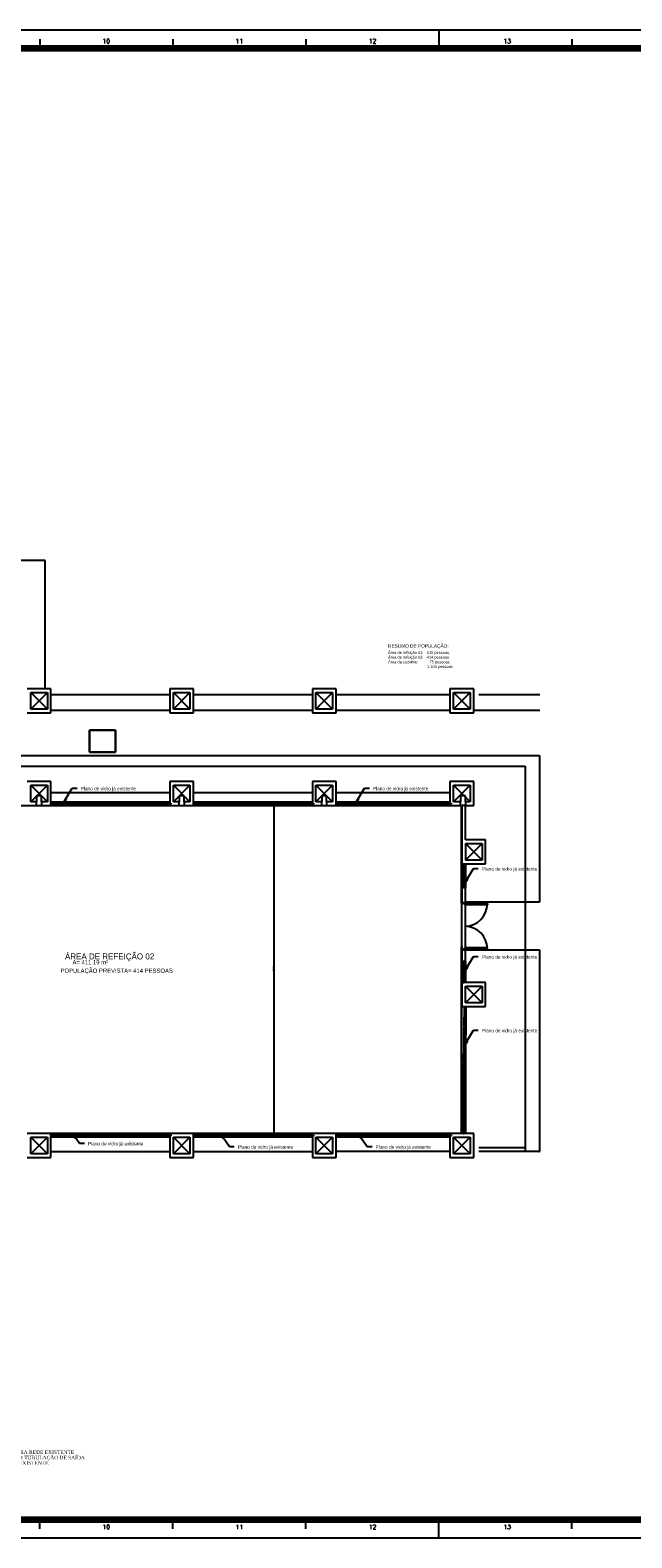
# Model space of a CAD drawing. Header units: millimetres. Extents: x 335 to 739275, y -1 to 84.
# Tile 70 of 71: x 402 to 435, y -1 to 84. Entities that reach past the tile are written whole.
import ezdxf

# ---------------------------------------------------------------- set-up
doc = ezdxf.new("R2010")
doc.units = ezdxf.units.MM
doc.header["$MEASUREMENT"] = 0
doc.layers.add('Margem', color=4, linetype='Continuous')
doc.layers.add('Textos', color=7, linetype='Continuous', lineweight=5)
doc.styles.add('CenturyGothic', font='GOTHIC.TTF')
doc.styles.add('ROMANS', font='ROMANS')
doc.styles.add('TimesNewRoman', font='times.ttf')

msp = doc.modelspace()

# ---------------------------------------------------------------- hatches: boundary and pattern name
at = {"linetype": 'Continuous'}
for points in [[(403.468, 40.46), (403.654, 40.698), (403.584, 40.737), (403.468, 40.46), (403.468, 40.46)], [(419.786, 40.46), (419.973, 40.698), (419.903, 40.737), (419.786, 40.46), (419.786, 40.46)], [(425.869, 35.982), (426.054, 36.221), (426.054, 36.221), (425.986, 36.261), (425.869, 35.982), (425.869, 35.982)], [(425.869, 31.074), (426.054, 31.312), (426.054, 31.312), (425.986, 31.352), (425.869, 31.074), (425.869, 31.074)], [(425.869, 26.96), (426.054, 27.199), (426.054, 27.199), (425.986, 27.239), (425.869, 26.96), (425.869, 26.96)], [(403.997, 22.035), (404.141, 21.769), (404.204, 21.816), (404.204, 21.816), (403.997, 22.035), (403.997, 22.035)], [(412.239, 22.033), (412.378, 21.765), (412.378, 21.765), (412.442, 21.81), (412.239, 22.033), (412.239, 22.033), (412.239, 22.033)], [(419.934, 22.033), (420.073, 21.765), (420.137, 21.81), (419.934, 22.033), (419.934, 22.033)]]:
    msp.add_hatch(color=8, dxfattribs=at).paths.add_polyline_path(points)

# ---------------------------------------------------------------- linework, layer by layer
at = {"color": 7}
for p, q in [((402.449, 54.007), (394.755, 54.007)), ((402.449, 46.843), (402.449, 54.007)), ((402.779, 46.843), (401.453, 46.843)), ((401.653, 46.644), (402.581, 46.644)), ((401.653, 45.714), (401.653, 46.644)), ((402.581, 46.644), (401.653, 45.714)), ((401.653, 46.644), (402.581, 45.714)), ((402.581, 46.644), (402.581, 45.714)), ((402.779, 45.515), (402.779, 46.843)), ((409.413, 46.51), (402.779, 46.51)), ((410.74, 46.843), (409.413, 46.843)), ((409.413, 46.843), (409.413, 45.515)), ((409.613, 46.644), (410.542, 46.644)), ((409.613, 45.714), (409.613, 46.644)), ((410.542, 46.644), (409.613, 45.714)), ((409.613, 46.644), (410.542, 45.714)), ((410.542, 46.644), (410.542, 45.714)), ((410.74, 45.515), (410.74, 46.843)), ((417.374, 46.51), (410.74, 46.51)), ((418.7, 46.843), (417.374, 46.843)), ((417.374, 46.843), (417.374, 45.515)), ((417.574, 46.644), (418.502, 46.644)), ((417.574, 45.714), (417.574, 46.644)), ((418.502, 46.644), (417.574, 45.714)), ((417.574, 46.644), (418.502, 45.714)), ((418.502, 46.644), (418.502, 45.714)), ((418.7, 45.515), (418.7, 46.843)), ((425.056, 46.51), (418.7, 46.51)), ((425.056, 46.843), (425.056, 45.515)), ((426.382, 46.843), (425.056, 46.843)), ((425.254, 45.714), (425.254, 46.644)), ((425.254, 46.644), (426.182, 46.644)), ((426.182, 46.644), (425.254, 45.714)), ((425.254, 46.644), (426.182, 45.714)), ((426.182, 46.644), (426.182, 45.714)), ((426.382, 45.515), (426.382, 46.843)), ((430.07, 46.51), (426.66, 46.51)), ((401.453, 45.515), (402.779, 45.515)), ((402.581, 45.714), (401.653, 45.714)), ((409.413, 45.635), (402.779, 45.635)), ((409.413, 45.515), (410.74, 45.515)), ((410.542, 45.714), (409.613, 45.714)), ((417.374, 45.635), (410.74, 45.635)), ((417.374, 45.515), (418.7, 45.515)), ((418.502, 45.714), (417.574, 45.714)), ((425.056, 45.635), (418.7, 45.635)), ((425.056, 45.515), (426.382, 45.515)), ((426.182, 45.714), (425.254, 45.714)), ((430.07, 45.635), (426.382, 45.635)), ((404.929, 43.314), (404.929, 44.547)), ((404.929, 44.547), (406.388, 44.547)), ((404.929, 44.547), (404.929, 43.314)), ((406.388, 44.547), (404.929, 44.547)), ((406.388, 44.547), (406.388, 43.314)), ((406.388, 43.314), (406.388, 44.547)), ((395.19, 43.127), (430.044, 43.127)), ((406.388, 43.314), (404.929, 43.314)), ((404.929, 43.314), (406.388, 43.314)), ((430.044, 43.127), (430.044, 34.946)), ((394.124, 42.53), (429.248, 42.53)), ((429.248, 42.53), (429.248, 21.038)), ((402.779, 41.669), (401.453, 41.669)), ((401.653, 40.54), (401.653, 41.47)), ((401.653, 41.47), (402.581, 41.47)), ((401.653, 40.54), (402.581, 41.47)), ((401.653, 41.47), (402.581, 40.54)), ((402.581, 41.47), (402.581, 40.54)), ((402.779, 40.341), (402.779, 41.669)), ((403.468, 40.46), (403.967, 41.308)), ((403.967, 41.308), (404.236, 41.308)), ((410.74, 41.669), (409.413, 41.669)), ((409.413, 41.669), (409.413, 40.341)), ((409.613, 41.47), (410.542, 41.47)), ((409.613, 40.54), (409.613, 41.47)), ((410.542, 41.47), (409.613, 40.54)), ((409.613, 41.47), (410.542, 40.54)), ((410.542, 41.47), (410.542, 40.54)), ((410.74, 40.341), (410.74, 41.669)), ((417.374, 41.669), (417.374, 40.341)), ((418.7, 41.669), (417.374, 41.669)), ((417.574, 40.54), (417.574, 41.47)), ((417.574, 41.47), (418.502, 41.47)), ((417.574, 41.47), (418.502, 40.54)), ((418.502, 41.47), (417.574, 40.54)), ((418.502, 41.47), (418.502, 40.54)), ((418.7, 40.341), (418.7, 41.669)), ((419.786, 40.46), (420.285, 41.308)), ((420.285, 41.308), (420.555, 41.308)), ((425.056, 41.669), (425.056, 40.341)), ((426.382, 41.669), (425.056, 41.669)), ((425.254, 40.54), (425.254, 41.47)), ((425.254, 40.54), (426.182, 41.47)), ((425.254, 41.47), (426.182, 40.54)), ((425.254, 41.47), (426.182, 41.47)), ((426.182, 41.47), (426.182, 40.54)), ((426.382, 40.341), (426.382, 41.669)), ((401.983, 40.54), (401.653, 40.54)), ((402.249, 40.873), (401.983, 40.873)), ((401.983, 40.873), (401.983, 40.54)), ((401.983, 40.341), (401.983, 40.54)), ((402.249, 40.54), (402.249, 40.873)), ((402.581, 40.54), (402.249, 40.54)), ((402.249, 40.54), (402.249, 40.341)), ((402.779, 41.072), (409.413, 41.072)), ((402.779, 40.54), (409.413, 40.54)), ((402.847, 40.475), (402.779, 40.475)), ((402.779, 40.475), (402.779, 40.408)), ((402.779, 40.408), (402.847, 40.408)), ((403.849, 40.507), (402.847, 40.507)), ((402.847, 40.507), (402.847, 40.475)), ((402.847, 40.475), (403.849, 40.475)), ((402.847, 40.408), (402.847, 40.475)), ((403.849, 40.408), (402.847, 40.408)), ((403.584, 40.737), (403.468, 40.46)), ((403.468, 40.46), (403.654, 40.698)), ((403.654, 40.698), (403.584, 40.737)), ((403.849, 40.475), (403.849, 40.507)), ((403.849, 40.408), (403.849, 40.475)), ((403.849, 40.475), (403.915, 40.475)), ((403.915, 40.408), (403.849, 40.408)), ((404.95, 40.507), (403.915, 40.507)), ((403.915, 40.507), (403.915, 40.475)), ((403.915, 40.475), (404.95, 40.475)), ((403.915, 40.475), (403.915, 40.408)), ((404.95, 40.408), (403.915, 40.408)), ((404.95, 40.475), (404.95, 40.507)), ((404.95, 40.408), (404.95, 40.475)), ((404.95, 40.475), (405.016, 40.475)), ((405.016, 40.408), (404.95, 40.408)), ((406.051, 40.507), (405.016, 40.507)), ((405.016, 40.507), (405.016, 40.475)), ((405.016, 40.475), (406.051, 40.475)), ((405.016, 40.475), (405.016, 40.408)), ((406.051, 40.408), (405.016, 40.408)), ((406.051, 40.475), (406.051, 40.507)), ((406.051, 40.408), (406.051, 40.475)), ((406.051, 40.475), (406.118, 40.475)), ((406.118, 40.408), (406.051, 40.408)), ((407.153, 40.507), (406.118, 40.507)), ((406.118, 40.507), (406.118, 40.475)), ((406.118, 40.475), (407.153, 40.475)), ((406.118, 40.475), (406.118, 40.408)), ((407.153, 40.408), (406.118, 40.408)), ((407.153, 40.475), (407.153, 40.507)), ((407.153, 40.408), (407.153, 40.475)), ((407.153, 40.475), (407.218, 40.475)), ((407.218, 40.408), (407.153, 40.408)), ((408.253, 40.507), (407.218, 40.507)), ((407.218, 40.507), (407.218, 40.475)), ((407.218, 40.475), (408.253, 40.475)), ((407.218, 40.475), (407.218, 40.408)), ((408.253, 40.408), (407.218, 40.408)), ((408.253, 40.475), (408.253, 40.507)), ((408.253, 40.408), (408.253, 40.475)), ((408.253, 40.475), (408.32, 40.475)), ((408.32, 40.408), (408.253, 40.408)), ((409.348, 40.507), (408.32, 40.507)), ((408.32, 40.507), (408.32, 40.475)), ((408.32, 40.475), (409.348, 40.475)), ((408.32, 40.475), (408.32, 40.408)), ((409.348, 40.408), (408.32, 40.408)), ((409.348, 40.475), (409.348, 40.507)), ((409.413, 40.408), (409.413, 40.475)), ((409.413, 40.475), (409.481, 40.475)), ((409.481, 40.408), (409.413, 40.408)), ((409.481, 40.475), (409.481, 40.408)), ((409.944, 40.54), (409.613, 40.54)), ((410.209, 40.873), (409.944, 40.873)), ((409.944, 40.873), (409.944, 40.54)), ((409.944, 40.341), (409.944, 40.54)), ((410.209, 40.54), (410.209, 40.873)), ((410.542, 40.54), (410.209, 40.54)), ((410.209, 40.54), (410.209, 40.341)), ((410.74, 41.072), (417.374, 41.072)), ((410.74, 40.54), (417.374, 40.54)), ((410.807, 40.475), (410.74, 40.475)), ((410.74, 40.475), (410.74, 40.408)), ((410.74, 40.408), (410.807, 40.408)), ((411.809, 40.507), (410.807, 40.507)), ((410.807, 40.507), (410.807, 40.475)), ((410.807, 40.475), (411.809, 40.475)), ((410.807, 40.408), (410.807, 40.475)), ((411.809, 40.408), (410.807, 40.408)), ((411.809, 40.475), (411.809, 40.507)), ((411.809, 40.408), (411.809, 40.475)), ((411.809, 40.475), (411.875, 40.475)), ((411.875, 40.408), (411.809, 40.408)), ((412.91, 40.507), (411.875, 40.507)), ((411.875, 40.507), (411.875, 40.475)), ((411.875, 40.475), (412.91, 40.475)), ((411.875, 40.475), (411.875, 40.408)), ((412.91, 40.408), (411.875, 40.408)), ((412.91, 40.475), (412.91, 40.507)), ((412.91, 40.408), (412.91, 40.475)), ((412.91, 40.475), (412.976, 40.475)), ((412.976, 40.408), (412.91, 40.408)), ((414.011, 40.507), (412.976, 40.507)), ((412.976, 40.507), (412.976, 40.475)), ((412.976, 40.475), (414.011, 40.475)), ((412.976, 40.475), (412.976, 40.408)), ((414.011, 40.408), (412.976, 40.408)), ((414.011, 40.475), (414.011, 40.507)), ((414.011, 40.408), (414.011, 40.475)), ((414.011, 40.475), (414.078, 40.475)), ((414.078, 40.408), (414.011, 40.408)), ((415.113, 40.507), (414.078, 40.507)), ((414.078, 40.507), (414.078, 40.475)), ((414.078, 40.475), (415.113, 40.475)), ((414.078, 40.475), (414.078, 40.408)), ((415.113, 40.408), (414.078, 40.408)), ((415.113, 40.475), (415.113, 40.507)), ((415.113, 40.408), (415.113, 40.475)), ((415.113, 40.475), (415.178, 40.475)), ((415.178, 40.408), (415.113, 40.408)), ((416.213, 40.507), (415.178, 40.507)), ((415.178, 40.507), (415.178, 40.475)), ((415.178, 40.475), (416.213, 40.475)), ((415.178, 40.475), (415.178, 40.408)), ((416.213, 40.408), (415.178, 40.408)), ((415.184, 40.395), (415.288, 40.289)), ((415.237, 21.953), (415.237, 40.421)), ((416.213, 40.475), (416.213, 40.507)), ((416.213, 40.408), (416.213, 40.475)), ((416.213, 40.475), (416.28, 40.475)), ((416.28, 40.408), (416.213, 40.408)), ((417.308, 40.507), (416.28, 40.507)), ((416.28, 40.507), (416.28, 40.475)), ((416.28, 40.475), (417.308, 40.475)), ((416.28, 40.475), (416.28, 40.408)), ((417.308, 40.408), (416.28, 40.408)), ((417.308, 40.475), (417.308, 40.507)), ((417.374, 40.408), (417.374, 40.475)), ((417.374, 40.475), (417.441, 40.475)), ((417.441, 40.408), (417.374, 40.408)), ((417.441, 40.475), (417.441, 40.408)), ((417.904, 40.54), (417.574, 40.54)), ((418.17, 40.873), (417.904, 40.873)), ((417.904, 40.873), (417.904, 40.54)), ((417.904, 40.341), (417.904, 40.54)), ((418.17, 40.54), (418.17, 40.873)), ((418.502, 40.54), (418.17, 40.54)), ((418.17, 40.54), (418.17, 40.341)), ((418.7, 41.072), (425.056, 41.072)), ((418.7, 40.54), (425.056, 40.54)), ((418.768, 40.475), (418.7, 40.475)), ((418.7, 40.475), (418.7, 40.408)), ((418.7, 40.408), (418.768, 40.408)), ((419.77, 40.507), (418.768, 40.507)), ((418.768, 40.507), (418.768, 40.475)), ((418.768, 40.475), (419.77, 40.475)), ((418.768, 40.408), (418.768, 40.475)), ((419.77, 40.408), (418.768, 40.408)), ((419.77, 40.475), (419.77, 40.507)), ((419.77, 40.408), (419.77, 40.475)), ((419.77, 40.475), (419.835, 40.475)), ((419.835, 40.408), (419.77, 40.408)), ((419.903, 40.737), (419.786, 40.46)), ((419.786, 40.46), (419.973, 40.698)), ((420.87, 40.507), (419.835, 40.507)), ((419.835, 40.507), (419.835, 40.475)), ((419.835, 40.475), (420.87, 40.475)), ((419.835, 40.475), (419.835, 40.408)), ((420.87, 40.408), (419.835, 40.408)), ((419.973, 40.698), (419.903, 40.737)), ((420.87, 40.475), (420.87, 40.507)), ((420.87, 40.408), (420.87, 40.475)), ((420.87, 40.475), (420.937, 40.475)), ((420.937, 40.408), (420.87, 40.408)), ((421.972, 40.507), (420.937, 40.507)), ((420.937, 40.507), (420.937, 40.475)), ((420.937, 40.475), (421.972, 40.475)), ((420.937, 40.475), (420.937, 40.408)), ((421.972, 40.408), (420.937, 40.408)), ((421.972, 40.475), (421.972, 40.507)), ((421.972, 40.408), (421.972, 40.475)), ((421.972, 40.475), (422.038, 40.475)), ((422.038, 40.408), (421.972, 40.408)), ((423.073, 40.507), (422.038, 40.507)), ((422.038, 40.507), (422.038, 40.475)), ((422.038, 40.475), (423.073, 40.475)), ((422.038, 40.475), (422.038, 40.408)), ((423.073, 40.408), (422.038, 40.408)), ((423.073, 40.475), (423.073, 40.507)), ((423.073, 40.408), (423.073, 40.475)), ((423.073, 40.475), (423.139, 40.475)), ((423.139, 40.408), (423.073, 40.408)), ((424.174, 40.507), (423.139, 40.507)), ((423.139, 40.507), (423.139, 40.475)), ((423.139, 40.475), (424.174, 40.475)), ((423.139, 40.475), (423.139, 40.408)), ((424.174, 40.408), (423.139, 40.408)), ((424.174, 40.475), (424.174, 40.507)), ((424.174, 40.408), (424.174, 40.475)), ((424.174, 40.475), (424.24, 40.475)), ((424.24, 40.408), (424.174, 40.408)), ((424.988, 40.507), (424.24, 40.507)), ((424.24, 40.507), (424.24, 40.475)), ((424.24, 40.475), (424.988, 40.475)), ((424.24, 40.475), (424.24, 40.408)), ((424.988, 40.408), (424.24, 40.408)), ((424.988, 40.475), (424.988, 40.507)), ((425.056, 40.408), (425.056, 40.475)), ((425.056, 40.475), (425.121, 40.475)), ((425.121, 40.408), (425.056, 40.408)), ((425.121, 40.475), (425.121, 40.408)), ((425.652, 40.54), (425.254, 40.54)), ((425.652, 40.873), (425.652, 40.54)), ((425.917, 40.873), (425.652, 40.873)), ((425.652, 40.341), (425.652, 40.54)), ((425.917, 40.54), (425.917, 40.873)), ((426.182, 40.54), (425.917, 40.54)), ((425.917, 40.54), (425.917, 40.341)), ((425.693, 40.315), (393.837, 40.315)), ((401.453, 40.341), (402.779, 40.341)), ((402.779, 40.341), (409.413, 40.341)), ((409.413, 40.341), (410.74, 40.341)), ((410.74, 40.341), (417.374, 40.341)), ((415.71, 40.341), (415.216, 40.341)), ((417.374, 40.341), (418.7, 40.341)), ((425.056, 40.341), (418.7, 40.341)), ((425.056, 40.341), (425.72, 40.341)), ((425.693, 34.883), (425.693, 40.315)), ((425.72, 40.341), (425.72, 37.092)), ((425.917, 40.341), (425.72, 40.341)), ((425.917, 40.341), (426.382, 40.341)), ((425.917, 38.418), (425.917, 40.341)), ((427.046, 38.418), (425.917, 38.418)), ((425.917, 38.219), (425.917, 37.291)), ((425.917, 38.219), (426.846, 38.219)), ((425.917, 37.291), (426.846, 38.219)), ((425.917, 38.219), (426.846, 37.291)), ((426.846, 38.219), (426.846, 37.291)), ((427.046, 37.092), (427.046, 38.418)), ((425.72, 37.092), (427.046, 37.092)), ((425.72, 37.092), (425.72, 35.764)), ((425.787, 37.025), (425.753, 37.025)), ((425.753, 37.025), (425.753, 35.831)), ((425.784, 37.025), (425.784, 37.092)), ((425.784, 37.092), (425.852, 37.092)), ((425.852, 37.025), (425.784, 37.025)), ((425.787, 35.831), (425.787, 37.025)), ((425.852, 37.092), (425.852, 37.025)), ((425.852, 37.025), (425.852, 35.831)), ((426.846, 37.291), (425.917, 37.291)), ((425.917, 37.092), (425.917, 35.764)), ((425.869, 35.982), (426.369, 36.831)), ((425.986, 36.261), (425.869, 35.982)), ((425.869, 35.982), (426.054, 36.221)), ((426.054, 36.221), (425.986, 36.261)), ((426.369, 36.831), (426.637, 36.831)), ((425.72, 35.764), (425.72, 34.93)), ((425.917, 35.764), (425.72, 35.764)), ((425.753, 35.831), (425.787, 35.831)), ((425.852, 35.831), (425.784, 35.831)), ((425.784, 35.831), (425.784, 35.764)), ((425.784, 35.764), (425.852, 35.764)), ((425.852, 35.764), (425.852, 35.831)), ((425.917, 34.93), (425.917, 35.764)), ((425.72, 34.883), (425.693, 34.883)), ((425.72, 34.93), (425.734, 34.93)), ((425.72, 34.93), (425.72, 34.883)), ((425.72, 32.448), (425.72, 34.883)), ((425.734, 34.93), (425.884, 34.93)), ((425.734, 34.863), (425.734, 34.93)), ((425.884, 34.863), (425.734, 34.863)), ((425.884, 34.93), (425.917, 34.93)), ((425.884, 34.93), (425.884, 34.863)), ((425.884, 34.803), (425.884, 34.863)), ((425.884, 34.863), (427.146, 34.863)), ((427.146, 34.803), (425.884, 34.803)), ((430.044, 34.946), (425.917, 34.946)), ((425.917, 32.276), (425.917, 34.93)), ((427.146, 34.863), (427.146, 34.803)), ((425.693, 22.06), (425.693, 32.448)), ((425.72, 32.448), (425.693, 32.448)), ((425.72, 32.448), (425.72, 32.276)), ((425.72, 32.293), (425.734, 32.293)), ((425.72, 32.276), (425.72, 31.652)), ((425.734, 32.276), (425.72, 32.276)), ((425.734, 32.341), (425.884, 32.341)), ((425.734, 32.276), (425.734, 32.341)), ((425.884, 32.276), (425.734, 32.276)), ((425.884, 32.4), (425.884, 32.341)), ((427.146, 32.4), (425.884, 32.4)), ((425.884, 32.341), (427.146, 32.341)), ((425.884, 32.341), (425.884, 32.276)), ((425.884, 32.293), (430.044, 32.293)), ((425.917, 32.276), (425.884, 32.276)), ((425.917, 31.652), (425.917, 32.276)), ((427.146, 32.341), (427.146, 32.4)), ((430.044, 32.293), (430.044, 21.038)), ((425.72, 31.652), (425.917, 31.652)), ((425.72, 31.652), (425.72, 30.458)), ((425.787, 31.585), (425.753, 31.585)), ((425.753, 31.585), (425.753, 30.524)), ((425.784, 31.585), (425.784, 31.652)), ((425.784, 31.652), (425.852, 31.652)), ((425.852, 31.585), (425.784, 31.585)), ((425.787, 30.524), (425.787, 31.585)), ((425.852, 31.652), (425.852, 31.585)), ((425.852, 31.585), (425.852, 30.524)), ((425.869, 31.074), (426.369, 31.922)), ((425.986, 31.352), (425.869, 31.074)), ((425.869, 31.074), (426.054, 31.312)), ((425.917, 31.652), (425.917, 30.458)), ((426.054, 31.312), (425.986, 31.352)), ((426.369, 31.922), (426.637, 31.922)), ((427.046, 30.458), (425.72, 30.458)), ((425.72, 30.458), (425.72, 29.131)), ((425.753, 30.524), (425.787, 30.524)), ((425.852, 30.524), (425.784, 30.524)), ((425.784, 30.524), (425.784, 30.458)), ((425.784, 30.458), (425.852, 30.458)), ((425.852, 30.458), (425.852, 30.524)), ((427.046, 29.131), (427.046, 30.458)), ((425.917, 30.259), (426.846, 30.259)), ((425.917, 29.33), (425.917, 30.259)), ((425.917, 29.33), (426.846, 30.259)), ((425.917, 30.259), (426.846, 29.33)), ((426.846, 30.259), (426.846, 29.33)), ((425.72, 29.131), (427.046, 29.131)), ((425.72, 22.033), (425.72, 29.131)), ((425.851, 29.066), (425.836, 28.037)), ((425.883, 29.066), (425.851, 29.066)), ((425.868, 28.037), (425.883, 29.066)), ((425.884, 29.129), (425.949, 29.131)), ((425.884, 29.065), (425.884, 29.129)), ((425.952, 29.066), (425.884, 29.065)), ((426.846, 29.33), (425.917, 29.33)), ((425.949, 29.065), (425.936, 28.035)), ((425.949, 29.131), (425.952, 29.066)), ((425.835, 27.971), (425.821, 27.043)), ((425.868, 27.969), (425.835, 27.971)), ((425.836, 28.037), (425.868, 28.037)), ((425.856, 27.04), (425.868, 27.969)), ((425.868, 28.035), (425.933, 28.037)), ((425.868, 27.969), (425.868, 28.035)), ((425.936, 27.969), (425.868, 27.969)), ((425.869, 26.96), (426.369, 27.81)), ((425.933, 27.969), (425.921, 27.04)), ((425.933, 28.037), (425.936, 27.969)), ((426.369, 27.81), (426.637, 27.81)), ((425.82, 26.975), (425.808, 26.047)), ((425.853, 26.975), (425.82, 26.975)), ((425.821, 27.043), (425.856, 27.04)), ((425.841, 26.047), (425.853, 26.975)), ((425.853, 26.974), (425.853, 27.04)), ((425.853, 27.04), (425.92, 27.04)), ((425.921, 26.975), (425.853, 26.974)), ((425.986, 27.239), (425.869, 26.96)), ((425.869, 26.96), (426.054, 27.199)), ((425.92, 26.974), (425.907, 26.047)), ((425.92, 27.04), (425.921, 26.975)), ((426.054, 27.199), (425.986, 27.239)), ((425.917, 26.864), (425.917, 22.033)), ((425.808, 25.981), (425.795, 25.053)), ((425.808, 26.047), (425.841, 26.047)), ((425.841, 25.981), (425.808, 25.981)), ((425.827, 25.053), (425.841, 25.981)), ((425.841, 25.979), (425.84, 26.047)), ((425.84, 26.047), (425.907, 26.047)), ((425.907, 25.981), (425.841, 25.979)), ((425.907, 25.979), (425.893, 25.05)), ((425.907, 26.047), (425.907, 25.981)), ((425.793, 24.985), (425.781, 24.057)), ((425.827, 24.985), (425.793, 24.985)), ((425.795, 25.053), (425.827, 25.053)), ((425.815, 24.057), (425.827, 24.985)), ((425.825, 25.05), (425.893, 25.053)), ((425.827, 24.985), (425.825, 25.05)), ((425.893, 24.985), (425.827, 24.985)), ((425.893, 24.985), (425.88, 24.057)), ((425.893, 25.053), (425.893, 24.985)), ((425.779, 23.991), (425.768, 23.063)), ((425.813, 23.991), (425.779, 23.991)), ((425.781, 24.057), (425.815, 24.057)), ((425.8, 23.063), (425.813, 23.991)), ((425.813, 23.989), (425.813, 24.057)), ((425.813, 24.057), (425.879, 24.057)), ((425.88, 23.991), (425.813, 23.989)), ((425.879, 23.989), (425.867, 23.06)), ((425.879, 24.057), (425.88, 23.991)), ((425.768, 22.995), (425.756, 22.1)), ((425.768, 23.063), (425.8, 23.063)), ((425.799, 22.995), (425.768, 22.995)), ((425.787, 22.1), (425.799, 22.995)), ((425.799, 23.06), (425.864, 23.063)), ((425.799, 22.995), (425.799, 23.06)), ((425.867, 22.995), (425.799, 22.995)), ((425.864, 22.995), (425.853, 22.099)), ((425.864, 23.063), (425.867, 22.995)), ((402.779, 22.033), (401.453, 22.033)), ((402.779, 20.706), (402.779, 22.033)), ((409.413, 22.033), (402.779, 22.033)), ((402.847, 21.967), (402.779, 21.967)), ((402.779, 21.967), (402.779, 21.901)), ((402.779, 21.901), (402.847, 21.901)), ((403.849, 21.999), (402.847, 21.999)), ((402.847, 21.999), (402.847, 21.965)), ((402.847, 21.901), (402.847, 21.967)), ((402.847, 21.965), (403.849, 21.965)), ((403.849, 21.901), (402.847, 21.901)), ((403.849, 21.965), (403.849, 21.999)), ((403.849, 21.901), (403.849, 21.967)), ((403.849, 21.967), (403.915, 21.967)), ((403.915, 21.901), (403.849, 21.901)), ((404.95, 21.999), (403.915, 21.999)), ((403.915, 21.999), (403.915, 21.965)), ((403.915, 21.967), (403.915, 21.901)), ((403.915, 21.965), (404.95, 21.965)), ((404.95, 21.901), (403.915, 21.901)), ((403.997, 22.035), (404.141, 21.769)), ((404.204, 21.816), (403.997, 22.035)), ((403.997, 22.035), (404.38, 21.503)), ((404.95, 21.965), (404.95, 21.999)), ((404.95, 21.901), (404.95, 21.967)), ((404.95, 21.967), (405.016, 21.967)), ((405.016, 21.901), (404.95, 21.901)), ((406.051, 21.999), (405.016, 21.999)), ((405.016, 21.999), (405.016, 21.965)), ((405.016, 21.967), (405.016, 21.901)), ((405.016, 21.965), (406.051, 21.965)), ((406.051, 21.901), (405.016, 21.901)), ((406.051, 21.965), (406.051, 21.999)), ((406.051, 21.901), (406.051, 21.967)), ((406.051, 21.967), (406.118, 21.967)), ((406.118, 21.901), (406.051, 21.901)), ((407.153, 21.999), (406.118, 21.999)), ((406.118, 21.999), (406.118, 21.965)), ((406.118, 21.967), (406.118, 21.901)), ((406.118, 21.965), (407.153, 21.965)), ((407.153, 21.901), (406.118, 21.901)), ((407.153, 21.965), (407.153, 21.999)), ((407.153, 21.901), (407.153, 21.967)), ((407.153, 21.967), (407.218, 21.967)), ((407.218, 21.901), (407.153, 21.901)), ((408.253, 21.999), (407.218, 21.999)), ((407.218, 21.999), (407.218, 21.965)), ((407.218, 21.967), (407.218, 21.901)), ((407.218, 21.965), (408.253, 21.965)), ((408.253, 21.901), (407.218, 21.901)), ((408.253, 21.965), (408.253, 21.999)), ((408.253, 21.901), (408.253, 21.967)), ((408.253, 21.967), (408.32, 21.967)), ((408.32, 21.901), (408.253, 21.901)), ((409.348, 21.999), (408.32, 21.999)), ((408.32, 21.999), (408.32, 21.965)), ((408.32, 21.967), (408.32, 21.901)), ((408.32, 21.965), (409.348, 21.965)), ((409.348, 21.901), (408.32, 21.901)), ((409.348, 21.965), (409.348, 21.999)), ((409.413, 22.033), (409.413, 20.706)), ((410.74, 22.033), (409.413, 22.033)), ((409.413, 21.901), (409.413, 21.967)), ((409.413, 21.967), (409.481, 21.967)), ((409.481, 21.901), (409.413, 21.901)), ((409.481, 21.967), (409.481, 21.901)), ((410.74, 20.706), (410.74, 22.033)), ((417.374, 22.033), (410.74, 22.033)), ((410.807, 21.967), (410.74, 21.967)), ((410.74, 21.967), (410.74, 21.901)), ((410.74, 21.901), (410.807, 21.901)), ((411.809, 21.999), (410.807, 21.999)), ((410.807, 21.999), (410.807, 21.965)), ((410.807, 21.901), (410.807, 21.967)), ((410.807, 21.965), (411.809, 21.965)), ((411.809, 21.901), (410.807, 21.901)), ((411.809, 21.965), (411.809, 21.999)), ((411.809, 21.901), (411.809, 21.967)), ((411.809, 21.967), (411.875, 21.967)), ((411.875, 21.901), (411.809, 21.901)), ((412.91, 21.999), (411.875, 21.999)), ((411.875, 21.999), (411.875, 21.965)), ((411.875, 21.967), (411.875, 21.901)), ((411.875, 21.965), (412.91, 21.965)), ((412.91, 21.901), (411.875, 21.901)), ((412.239, 22.033), (412.378, 21.765)), ((412.442, 21.81), (412.239, 22.033)), ((412.239, 22.033), (412.739, 21.316)), ((412.91, 21.965), (412.91, 21.999)), ((412.91, 21.901), (412.91, 21.967)), ((412.91, 21.967), (412.976, 21.967)), ((412.976, 21.901), (412.91, 21.901)), ((414.011, 21.999), (412.976, 21.999)), ((412.976, 21.999), (412.976, 21.965)), ((412.976, 21.967), (412.976, 21.901)), ((412.976, 21.965), (414.011, 21.965)), ((414.011, 21.901), (412.976, 21.901)), ((414.011, 21.965), (414.011, 21.999)), ((414.011, 21.901), (414.011, 21.967)), ((414.011, 21.967), (414.078, 21.967)), ((414.078, 21.901), (414.011, 21.901)), ((415.113, 21.999), (414.078, 21.999)), ((414.078, 21.999), (414.078, 21.965)), ((414.078, 21.967), (414.078, 21.901)), ((414.078, 21.965), (415.113, 21.965)), ((415.113, 21.901), (414.078, 21.901)), ((415.113, 21.965), (415.113, 21.999)), ((415.113, 21.901), (415.113, 21.967)), ((415.113, 21.967), (415.178, 21.967)), ((415.178, 21.901), (415.113, 21.901)), ((416.213, 21.999), (415.178, 21.999)), ((415.178, 21.999), (415.178, 21.965)), ((415.178, 21.967), (415.178, 21.901)), ((415.178, 21.965), (416.213, 21.965)), ((416.213, 21.901), (415.178, 21.901)), ((415.184, 22.087), (415.288, 21.98)), ((415.71, 22.033), (415.216, 22.033)), ((416.213, 21.965), (416.213, 21.999)), ((416.213, 21.901), (416.213, 21.967)), ((416.213, 21.967), (416.28, 21.967)), ((416.28, 21.901), (416.213, 21.901)), ((417.308, 21.999), (416.28, 21.999)), ((416.28, 21.999), (416.28, 21.965)), ((416.28, 21.967), (416.28, 21.901)), ((416.28, 21.965), (417.308, 21.965)), ((417.308, 21.901), (416.28, 21.901)), ((417.308, 21.965), (417.308, 21.999)), ((417.374, 22.033), (417.374, 20.706)), ((418.7, 22.033), (417.374, 22.033)), ((417.374, 21.901), (417.374, 21.967)), ((417.374, 21.967), (417.441, 21.967)), ((417.441, 21.901), (417.374, 21.901)), ((417.441, 21.967), (417.441, 21.901)), ((418.7, 20.706), (418.7, 22.033)), ((425.056, 22.033), (418.7, 22.033)), ((418.768, 21.967), (418.7, 21.967)), ((418.7, 21.967), (418.7, 21.901)), ((418.7, 21.901), (418.768, 21.901)), ((419.77, 21.999), (418.768, 21.999)), ((418.768, 21.999), (418.768, 21.965)), ((418.768, 21.901), (418.768, 21.967)), ((418.768, 21.965), (419.77, 21.965)), ((419.77, 21.901), (418.768, 21.901)), ((419.77, 21.965), (419.77, 21.999)), ((419.77, 21.901), (419.77, 21.967)), ((419.77, 21.967), (419.835, 21.967)), ((419.835, 21.901), (419.77, 21.901)), ((420.87, 21.999), (419.835, 21.999)), ((419.835, 21.999), (419.835, 21.965)), ((419.835, 21.967), (419.835, 21.901)), ((419.835, 21.965), (420.87, 21.965)), ((420.87, 21.901), (419.835, 21.901)), ((419.934, 22.033), (420.073, 21.765)), ((420.137, 21.81), (419.934, 22.033)), ((419.934, 22.033), (420.434, 21.316)), ((420.87, 21.965), (420.87, 21.999)), ((420.87, 21.901), (420.87, 21.967)), ((420.87, 21.967), (420.937, 21.967)), ((420.937, 21.901), (420.87, 21.901)), ((421.972, 21.999), (420.937, 21.999)), ((420.937, 21.999), (420.937, 21.965)), ((420.937, 21.967), (420.937, 21.901)), ((420.937, 21.965), (421.972, 21.965)), ((421.972, 21.901), (420.937, 21.901)), ((421.972, 21.965), (421.972, 21.999)), ((421.972, 21.901), (421.972, 21.967)), ((421.972, 21.967), (422.038, 21.967)), ((422.038, 21.901), (421.972, 21.901)), ((423.073, 21.999), (422.038, 21.999)), ((422.038, 21.999), (422.038, 21.965)), ((422.038, 21.967), (422.038, 21.901)), ((422.038, 21.965), (423.073, 21.965)), ((423.073, 21.901), (422.038, 21.901)), ((423.073, 21.965), (423.073, 21.999)), ((423.073, 21.901), (423.073, 21.967)), ((423.073, 21.967), (423.139, 21.967)), ((423.139, 21.901), (423.073, 21.901)), ((424.174, 21.999), (423.139, 21.999)), ((423.139, 21.999), (423.139, 21.965)), ((423.139, 21.967), (423.139, 21.901)), ((423.139, 21.965), (424.174, 21.965)), ((424.174, 21.901), (423.139, 21.901)), ((424.174, 21.965), (424.174, 21.999)), ((424.174, 21.901), (424.174, 21.967)), ((424.174, 21.967), (424.24, 21.967)), ((424.24, 21.901), (424.174, 21.901)), ((424.988, 21.999), (424.24, 21.999)), ((424.24, 21.999), (424.24, 21.965)), ((424.24, 21.967), (424.24, 21.901)), ((424.24, 21.965), (424.988, 21.965)), ((424.988, 21.901), (424.24, 21.901)), ((424.988, 21.965), (424.988, 21.999)), ((425.056, 22.033), (425.056, 20.706)), ((426.382, 22.033), (425.056, 22.033)), ((425.056, 21.901), (425.056, 21.967)), ((425.056, 21.967), (425.121, 21.967)), ((425.121, 21.901), (425.056, 21.901)), ((425.121, 21.967), (425.121, 21.901)), ((425.756, 22.1), (425.787, 22.1)), ((425.787, 22.1), (425.784, 22.035)), ((425.784, 22.035), (425.852, 22.033)), ((425.853, 22.099), (425.787, 22.1)), ((425.852, 22.033), (425.853, 22.099)), ((426.382, 20.706), (426.382, 22.033)), ((401.653, 20.905), (401.653, 21.834)), ((401.653, 21.834), (402.581, 21.834)), ((401.653, 20.905), (402.581, 21.834)), ((401.653, 21.834), (402.581, 20.905)), ((402.581, 21.834), (402.581, 20.905)), ((409.413, 21.834), (402.779, 21.834)), ((402.779, 21.038), (409.413, 21.038)), ((404.141, 21.769), (404.204, 21.816)), ((404.38, 21.503), (404.65, 21.503)), ((409.613, 20.905), (409.613, 21.834)), ((409.613, 21.834), (410.542, 21.834)), ((409.613, 20.905), (410.542, 21.834)), ((409.613, 21.834), (410.542, 20.905)), ((410.542, 21.834), (410.542, 20.905)), ((417.374, 21.834), (410.74, 21.834)), ((410.74, 21.038), (417.374, 21.038)), ((412.378, 21.765), (412.442, 21.81)), ((412.739, 21.316), (413.008, 21.316)), ((417.574, 20.905), (417.574, 21.834)), ((417.574, 21.834), (418.502, 21.834)), ((417.574, 20.905), (418.502, 21.834)), ((417.574, 21.834), (418.502, 20.905)), ((418.502, 21.834), (418.502, 20.905)), ((425.056, 21.834), (418.7, 21.834)), ((425.056, 21.038), (418.7, 21.038)), ((420.073, 21.765), (420.137, 21.81)), ((420.434, 21.316), (420.703, 21.316)), ((425.254, 20.905), (425.254, 21.834)), ((425.254, 21.834), (426.182, 21.834)), ((425.254, 20.905), (426.182, 21.834)), ((425.254, 21.834), (426.182, 20.905)), ((426.182, 21.834), (426.182, 20.905)), ((429.248, 21.237), (426.66, 21.237)), ((430.044, 21.038), (426.66, 21.038)), ((430.044, 21.038), (430.07, 21.038)), ((401.453, 20.706), (402.779, 20.706)), ((402.581, 20.905), (401.653, 20.905)), ((409.413, 20.706), (410.74, 20.706)), ((410.542, 20.905), (409.613, 20.905)), ((417.374, 20.706), (418.7, 20.706)), ((418.502, 20.905), (417.574, 20.905)), ((425.056, 20.706), (426.382, 20.706)), ((426.182, 20.905), (425.254, 20.905))]:
    msp.add_line(p, q, dxfattribs=at)
for centre, start, end in [((425.884, 34.863), 270, 0), ((425.884, 32.341), 0, 90)]:
    msp.add_arc(centre, 1.26, start, end, dxfattribs=at)
at = {"layer": 'Margem', "color": 1}
for p, q in [((454.134, 83.587), (335.334, 83.587)), ((424.434, 83.587), (424.434, 82.587)), ((402.159, 83.087), (402.159, 82.587)), ((409.584, 83.087), (409.584, 82.587)), ((417.009, 83.087), (417.009, 82.587)), ((431.859, 83.087), (431.859, 82.587)), ((402.159, -0.013), (402.159, 0.487)), ((409.584, -0.013), (409.584, 0.487)), ((417.009, -0.013), (417.009, 0.487)), ((424.434, -0.513), (424.434, 0.487)), ((431.859, -0.013), (431.859, 0.487)), ((335.334, -0.513), (454.134, -0.513))]:
    msp.add_line(p, q, dxfattribs=at)
at = {"layer": 'Margem', "lineweight": 100}
for p, q in [((337.834, 82.587), (453.134, 82.587)), ((453.134, 0.487), (337.834, 0.487))]:
    msp.add_line(p, q, dxfattribs=at)

# ---------------------------------------------------------------- texts
at = {"color": 7, "attachment_point": 7, "line_spacing_factor": 0.798, "style": 'CenturyGothic'}
for s, insert, char_height, width in [('Área de refeição 01:   615 pessoas.', (421.6, 48.739), 0.15888, 6.8875), ('RESUMO DE POPULAÇÃO:', (421.6, 49.082), 0.19066, 6.23101), ('Área de refeição 02:   414 pessoas.', (421.6, 48.479), 0.15888, 6.8875), ('Área da cozinha:           75 pessoas.', (421.6, 48.22), 0.15888, 6.90537), ('        1.104 pessoas.', (423.285, 47.958), 0.15888, 3.70988), ('Plano de vidro já existente', (404.439, 41.125), 0.19066, 6.35238), ('Plano de vidro já existente', (420.758, 41.125), 0.19066, 6.35238), ('Plano de vidro já existente', (426.839, 36.648), 0.19066, 6.35238), ('ÁREA DE REFEIÇÃO 02', (403.565, 31.648), 0.33343, 9.16943), ('Plano de vidro já existente', (426.839, 31.74), 0.19066, 6.35238), ('POPULAÇÃO PREVISTA= 414 PESSOAS', (403.321, 30.931), 0.23833, 11.39355), ('A= 411.19 m²', (403.982, 31.469), 0.23833, 3.94202), ('Plano de vidro já existente', (426.839, 27.628), 0.19066, 6.35238), ('Plano de vidro já existente', (404.852, 21.32), 0.19066, 6.35238), ('Plano de vidro já existente', (413.21, 21.134), 0.19066, 6.35238), ('Plano de vidro já existente', (420.905, 21.134), 0.19066, 6.35238)]:
    msp.add_mtext(s, dxfattribs=dict(at, insert=insert, char_height=char_height, width=width))
at = {"color": 7, "insert": (415.205, 31.06), "char_height": 0.0607, "width": 0.32659, "attachment_point": 7, "rotation": 90.00021, "line_spacing_factor": 0.798, "style": 'CenturyGothic'}
msp.add_mtext('1380.00', dxfattribs=at)
at = {"layer": 'Margem', "color": 1, "char_height": 0.25, "width": 1.47907, "attachment_point": 8, "line_spacing_factor": 0.798, "style": 'ROMANS'}
for s, insert in [('10', (405.867, 82.85)), ('11', (413.297, 82.85)), ('12', (420.731, 82.85)), ('13', (428.248, 82.85)), ('10', (405.867, -0.028)), ('11', (413.297, -0.031)), ('12', (420.731, -0.028)), ('13', (428.248, -0.028))]:
    msp.add_mtext(s, dxfattribs=dict(at, insert=insert))
at = {"layer": 'Textos', "char_height": 0.2, "attachment_point": 7, "line_spacing_factor": 0.9, "style": 'TimesNewRoman'}
for s, insert, width in [('SEGUE PARA REDE EXISTENTE', (399.608, 4.161), 7.97876), ('VERIFICAR TUBULAÇÃO DE SAÍDA\\PDA REDE EXISTENTE', (399.608, 3.559), 4.97089)]:
    msp.add_mtext(s, dxfattribs=dict(at, insert=insert, width=width))

doc.saveas('drawing.dxf')
